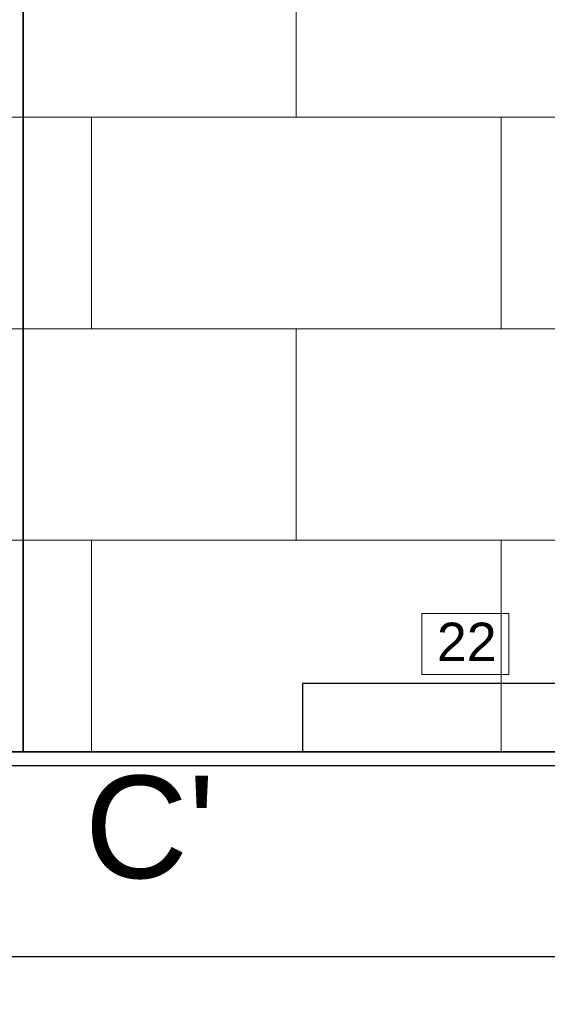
# Model space of a CAD drawing. Header units: millimetres. Extents: x 15214 to 140083, y -437840 to -79279.
# Tile 53 of 64: x 36933 to 37010, y -197232 to -197087. Entities that reach past the tile are written whole.
import ezdxf

# ---------------------------------------------------------------- set-up
doc = ezdxf.new("R2010")
doc.units = ezdxf.units.MM
doc.layers.get('0').update_dxf_attribs({"lineweight": 0})
for name, color, linetype, lineweight in [('0_LEGENDA', 253, 'Continuous', 13), ('1_POSADZKA PODZIAŁY', 151, 'Continuous', 0), ('Istn-sciany', 3, 'Continuous', 30), ('Sciany', 2, 'Continuous', 35)]:
    doc.layers.add(name, color=color, linetype=linetype, lineweight=lineweight)
doc.layers.add('AS_ opisy', color=7, linetype='Continuous')
doc.layers.add('C-wypos-sanitarne', color=1, linetype='Continuous')
doc.styles.add('ROMANS07', font='arial.ttf')
doc.styles.add('TXT', font='simplex.shx')
doc.dimstyles.new('DIM50', dxfattribs={"dimscale": 5, "dimtxt": 2, "dimasz": 1, "dimexe": 0, "dimexo": 0, "dimgap": 0.5, "dimtad": 1, "dimdec": 4, "dimrnd": 0.5, "dimdsep": 46, "dimtxsty": 'TXT', "dimblk": 'TICK1', "dimblk1": 'TICK1', "dimblk2": 'TICK1', "dimsah": 1, "dimcen": 0, "dimse1": 1, "dimse2": 1, "dimclrd": 1, "dimclre": 7, "dimclrt": 9, "dimadec": 0, "dimazin": 0, "dimtfac": 1, "dimtdec": 4, "dimtmove": 2, "dimatfit": 3, "dimldrblk": 'TICK1', "dimfxl": 1, "dimtolj": 1, "dimarcsym": 0})

# ---------------------------------------------------------------- blocks, each defined once
blk = doc.blocks.new('TICK1')
at = {"color": 0}
for p, q in [((0, -1.4), (0, 1.4)), ((0, 0), (-1, 0))]:
    blk.add_line(p, q, dxfattribs=at)
at = {"color": 2}
blk.add_line((-1, -1), (1, 1), dxfattribs=at)
blk = doc.blocks.new('*D1447')
at = {"layer": 'DEFPOINTS', "color": 0, "transparency": 16777216}
for p in [(36703.62, -197194.6), (37075.62, -197194.6), (37075.62, -197224.6)]:
    blk.add_point(p, dxfattribs=at)
at = {"layer": 'Sciany', "color": 1, "lineweight": -2, "transparency": 16777216}
blk.add_line((36708.62, -197224.6), (37070.62, -197224.6), dxfattribs=at)
at = {"layer": 'Sciany', "color": 1, "lineweight": -2, "transparency": 16777216, "xscale": 5, "yscale": 5, "zscale": 5, "rotation": 180}
blk.add_blockref('TICK1', (36703.62, -197224.6), dxfattribs=at)
at = {"layer": 'Sciany', "color": 1, "lineweight": -2, "transparency": 16777216, "xscale": 5, "yscale": 5, "zscale": 5}
blk.add_blockref('TICK1', (37075.62, -197224.6), dxfattribs=at)
at = {"layer": 'Sciany', "color": 9, "transparency": 16777216, "insert": (36909.62, -197217.1), "char_height": 10, "attachment_point": 5, "style": 'TXT'}
blk.add_mtext('\\A1;372', dxfattribs=at)

msp = doc.modelspace()

# ---------------------------------------------------------------- linework, layer by layer
at = {"layer": '0_LEGENDA', "color": 7}
msp.add_lwpolyline([(37004.74398, -197174.35042), (36991.99427, -197174.35042), (36991.99427, -197183.27669), (37004.74398, -197183.27669)], dxfattribs=at)
msp.add_lwpolyline([(37004.74398, -197183.27669), (36991.99427, -197183.27669), (36991.99427, -197174.35042), (37004.74398, -197174.35042)], close=True, dxfattribs=at)
at = {"layer": '1_POSADZKA PODZIAŁY', "linetype": 'Continuous'}
msp.add_lwpolyline([(36933.6213, -197194.604), (37064.6213, -197194.604), (37064.6213, -196957.604), (36933.6213, -196957.604)], close=True, dxfattribs=at)
for points in [[(36973.6213, -197101.604), (36973.6213, -197070.604)], [(36704.6213, -197101.604), (37064.6213, -197101.604)], [(36933.6213, -197132.604), (36933.6213, -197101.604)], [(36943.6213, -197132.604), (36943.6213, -197101.604)], [(37003.6213, -197132.604), (37003.6213, -197101.604)], [(36704.6213, -197132.604), (37064.6213, -197132.604)], [(36973.6213, -197163.604), (36973.6213, -197132.604)], [(36704.6213, -197163.604), (37064.6213, -197163.604)], [(36933.6213, -197194.604), (36933.6213, -197163.604)], [(36943.6213, -197194.604), (36943.6213, -197163.604)], [(37003.6213, -197194.604), (37003.6213, -197163.604)]]:
    msp.add_lwpolyline(points, dxfattribs=at)
at = {"layer": 'C-wypos-sanitarne'}
msp.add_lwpolyline([(37064.50726, -197184.604), (36974.50726, -197184.604), (36974.50726, -197194.604), (37064.50726, -197194.604)], close=True, dxfattribs=at)
at = {"layer": 'Istn-sciany'}
msp.add_lwpolyline([(36703.6213, -197196.604), (37075.6213, -197196.604)], dxfattribs=at)
at = {"layer": 'Sciany'}
for points in [[(36933.6213, -197194.604), (36933.6213, -196918.604)], [(36703.6213, -197194.604), (37075.6213, -197194.604)]]:
    msp.add_lwpolyline(points, dxfattribs=at)

# ---------------------------------------------------------------- texts
at = {"layer": '0_LEGENDA', "color": 7, "insert": (36994.20597, -197175.68296), "char_height": 7.5, "width": 10.9940302, "attachment_point": 1, "style": 'ROMANS07'}
msp.add_mtext('{\\H0.75x;22}', dxfattribs=at)
at = {"layer": 'AS_ opisy', "insert": (36942.62383, -197198.11202), "char_height": 15, "attachment_point": 1, "style": 'TXT'}
msp.add_mtext_dynamic_manual_height_columns("{\\fArial|b0|i0|c238|p34;C'}", width=15, gutter_width=75, heights=[15], dxfattribs=at)

# ---------------------------------------------------------------- dimensions: what is measured, and where the dimension line sits
at = {"layer": 'Sciany'}
dim = msp.add_linear_dim(base=(37075.6213, -197224.604), p1=(36703.6213, -197194.604), p2=(37075.6213, -197194.604), dimstyle='DIM50', override={"dimfxl": 0}, dxfattribs=at)
dim.commit()
dim.dimension.update_dxf_attribs({"geometry": '*D1447', "text_midpoint": (36909.6213, -197217.104), "dimtype": 160})

doc.saveas('drawing.dxf')
